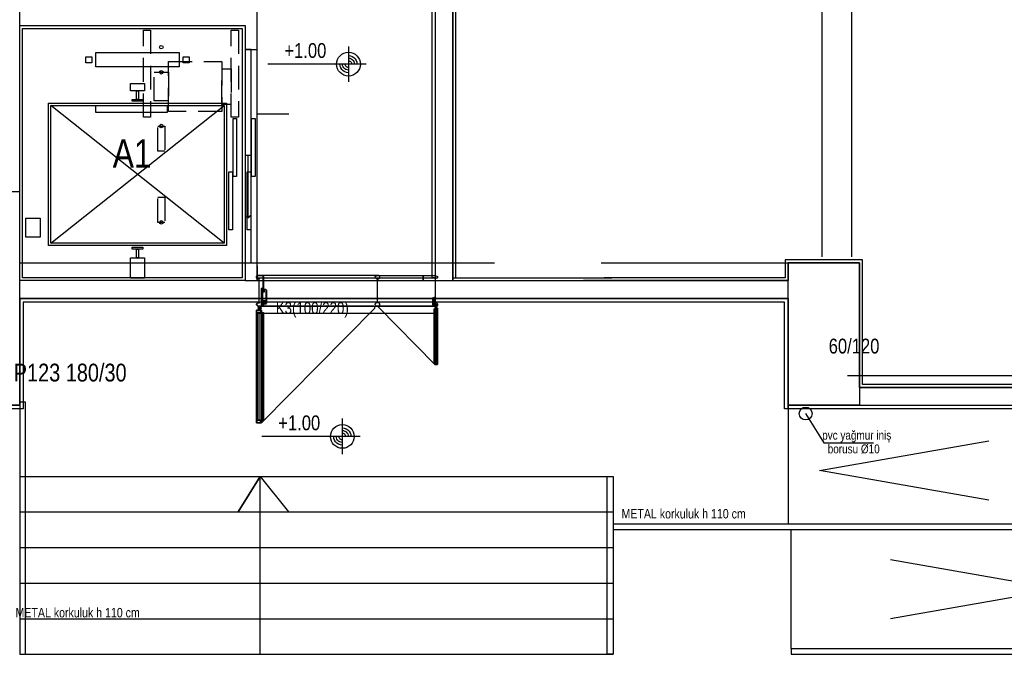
# Model space of a CAD drawing. Header units: centimetres. Extents: x 0 to 15545, y -30 to 2970.
# Tile 6 of 31: x 2067 to 2481, y 1117 to 1385. Entities that reach past the tile are written whole.
import ezdxf
from ezdxf.enums import TextEntityAlignment as Align

# ---------------------------------------------------------------- set-up
doc = ezdxf.new("R2010")
doc.units = ezdxf.units.CM
doc.linetypes.add('DASHED', pattern=[15, 10, -5])
for name, color, linetype in [('ASN-HALAT', 6, 'CONTINUOUS'), ('ASN-ISARET', 1, 'CONTINUOUS'), ('ASN-KA', 30, 'CONTINUOUS'), ('ASN-KABIN', 5, 'CONTINUOUS'), ('ASN-KAPI', 3, 'CONTINUOUS'), ('ASN-MIMARI', 8, 'CONTINUOUS'), ('ASN-MOTOR-GIZLI', 6, 'DASHED'), ('ASN-RAY', 1, 'CONTINUOUS')]:
    doc.layers.add(name, color=color, linetype=linetype)
doc.styles.get("Standard").update_dxf_attribs({"font": 'arial.ttf', "width": 0.8})

msp = doc.modelspace()

# ---------------------------------------------------------------- linework, layer by layer
at = {"layer": 'ASN-HALAT'}
for centre in [(2126.25, 1373.05), (2126.25, 1362.45), (2126.25, 1339.8), (2126.25, 1299.2)]:
    msp.add_circle(centre, 0.75, dxfattribs=at)
at = {"layer": 'ASN-KA'}
msp.add_lwpolyline([(2098.75, 1364.75), (2098.75, 1370.75), (2133.75, 1370.75), (2133.75, 1364.75)], close=True, dxfattribs=at)
at = {"layer": 'ASN-KABIN'}
for p, q in [((2079.75, 1290.5), (2152.75, 1348.5)), ((2152.75, 1290.5), (2079.75, 1348.5))]:
    msp.add_line(p, q, dxfattribs=at)
for points in [[(2078.75, 1289.5), (2078.75, 1349.5), (2153.75, 1349.5), (2153.75, 1289.5)], [(2079.75, 1290.5), (2079.75, 1348.5), (2152.75, 1348.5), (2152.75, 1290.5)], [(2098.75, 1345.5), (2098.75, 1348.5), (2128.75, 1348.5), (2128.75, 1345.5)]]:
    msp.add_lwpolyline(points, close=True, dxfattribs=at)
at = {"layer": 'ASN-KAPI'}
for points in [[(2156.5, 1318.5), (2156.5, 1343), (2158, 1343), (2158, 1318.5)], [(2164.25, 1318.5), (2164.25, 1343), (2165.75, 1343), (2165.75, 1318.5)], [(2154.75, 1296), (2154.75, 1320.5), (2156.25, 1320.5), (2156.25, 1296)], [(2162.5, 1296), (2162.5, 1320.5), (2164, 1320.5), (2164, 1296)]]:
    msp.add_lwpolyline(points, close=True, dxfattribs=at)
at = {"layer": 'ASN-MIMARI'}
for p, q in [((2205.11, 1373.4), (2205.11, 1358.4)), ((2212.61, 1365.9), (2171.19, 1365.9)), ((2166.86, 1276.88), (2166.36, 1276.38)), ((2166.36, 1276.38), (2166.36, 1275.88)), ((2166.36, 1275.88), (2166.86, 1275.38)), ((2217.84, 1276.88), (2166.86, 1276.88)), ((2166.86, 1275.38), (2167.35, 1275.38)), ((2167.35, 1275.38), (2167.35, 1265.38)), ((2216.36, 1276.38), (2216.86, 1276.88)), ((2216.36, 1275.88), (2216.36, 1276.38)), ((2216.86, 1275.38), (2216.36, 1275.88)), ((2216.86, 1276.88), (2241.61, 1276.88)), ((2217.35, 1275.38), (2216.86, 1275.38)), ((2217.35, 1265.38), (2217.35, 1275.38)), ((2217.35, 1275.38), (2217.84, 1275.38)), ((2217.35, 1265.38), (2217.35, 1275.38)), ((2218.34, 1276.38), (2217.84, 1276.88)), ((2217.84, 1275.38), (2218.34, 1275.88)), ((2218.34, 1275.88), (2218.34, 1276.38)), ((2241.61, 1276.88), (2242.62, 1276.38)), ((2242.6, 1275.88), (2241.61, 1275.38)), ((2241.61, 1275.38), (2241.61, 1275.38)), ((2241.61, 1275.38), (2241.61, 1265.38)), ((2242.62, 1276.38), (2242.6, 1275.88)), ((2166.86, 1265.38), (2166.36, 1264.88)), ((2167.35, 1265.38), (2166.86, 1265.38)), ((2216.36, 1264.88), (2216.86, 1265.38)), ((2216.86, 1265.38), (2217.35, 1265.38)), ((2217.84, 1265.38), (2217.35, 1265.38)), ((2218.34, 1264.88), (2217.84, 1265.38)), ((2241.61, 1265.38), (2242.11, 1265.38)), ((2242.11, 1265.38), (2242.67, 1264.9)), ((2166.36, 1264.88), (2166.36, 1264.38)), ((2166.36, 1264.38), (2166.86, 1263.88)), ((2166.86, 1263.88), (2217.84, 1263.88)), ((2168.51, 1263.08), (2166.91, 1263.08)), ((2167.44, 1263.61), (2167.44, 1263.88)), ((2167.47, 1262.53), (2167.47, 1262.23)), ((2167.71, 1263.88), (2167.71, 1262.28)), ((2167.99, 1263.61), (2167.99, 1263.88)), ((2168.02, 1262.57), (2168.02, 1262.23)), ((2168.46, 1261.28), (2168.46, 1261.23)), ((2215.84, 1263.88), (2168.86, 1263.88)), ((2216.36, 1264.38), (2216.36, 1264.88)), ((2216.86, 1263.88), (2216.36, 1264.38)), ((2242.35, 1263.88), (2216.86, 1263.88)), ((2217.84, 1263.88), (2218.34, 1264.38)), ((2217.86, 1263.88), (2241.35, 1263.88)), ((2218.34, 1264.38), (2218.34, 1264.88)), ((2241.53, 1263.48), (2242.33, 1263.48)), ((2241.55, 1262.58), (2241.55, 1262.56)), ((2241.77, 1263.22), (2241.77, 1263.06)), ((2241.79, 1263.75), (2241.79, 1263.88)), ((2241.88, 1262.38), (2241.88, 1239.94)), ((2241.93, 1263.88), (2241.93, 1263.08)), ((2242.05, 1263.21), (2242.05, 1263.06)), ((2242.07, 1263.75), (2242.07, 1263.88)), ((2242.6, 1264.26), (2242.35, 1263.88)), ((2242.67, 1264.9), (2242.6, 1264.26)), ((2167.81, 1260.88), (2167.81, 1216)), ((2241.55, 1239.74), (2241.55, 1239.77)), ((2168.46, 1215.6), (2168.46, 1215.65)), ((2202.52, 1216.47), (2202.52, 1201.47)), ((2397.7, 1218.64), (2405.35, 1206.22)), ((2210.02, 1208.97), (2168.61, 1208.97)), ((2405.35, 1206.22), (2426.29, 1206.22))]:
    msp.add_line(p, q, dxfattribs=at)
for points in [[(3059.11, 1927.14), (1612.86, 1927.14), (1312.86, 1555.89), (1312.86, 1222.14), (1790.36, 1222.14), (1790.36, 1222.14), (2066.61, 1222.14), (2066.61, 1267.14), (2390.36, 1267.14), (2390.36, 1222.14), (3059.11, 1222.14), (3059.11, 1927.14)], [(2249.11, 1392.14), (2249.11, 1274.64), (2266.61, 1274.64), (2266.61, 1274.64), (2311.61, 1274.64), (2311.61, 1274.64), (2390.36, 1274.64), (2390.36, 1282.14), (2420.36, 1282.14), (2420.36, 1229.64), (2624.11, 1229.64), (2624.11, 1309.64), (2721.61, 1309.64), (2721.61, 1447.14), (2717.86, 1447.14), (2717.86, 1537.14), (2721.61, 1537.14), (2721.61, 1612.14), (2717.86, 1612.14), (2717.86, 1702.14)], [(2717.86, 1702.14), (2717.86, 1612.14), (2721.61, 1612.14), (2721.61, 1537.14), (2717.86, 1537.14), (2717.86, 1447.14), (2721.61, 1447.14), (2721.61, 1309.64), (2624.11, 1309.64), (2624.11, 1229.64), (2420.36, 1229.64), (2420.36, 1282.14), (2390.36, 1282.14), (2390.36, 1274.64), (2311.61, 1274.64), (2311.61, 1274.64), (2304.11, 1274.64)], [(2390.36, 1274.64), (2389.11, 1274.64), (2390.36, 1274.64), (2390.36, 1282.14), (2420.36, 1282.14), (2420.36, 1229.64), (2624.11, 1229.64), (2624.11, 1309.64), (2721.61, 1309.64), (2721.61, 1447.14), (2717.86, 1447.14), (2717.86, 1537.14), (2721.61, 1537.14), (2721.61, 1610.89), (2721.61, 1612.14), (2717.86, 1612.14), (2717.86, 1702.14)], [(2409.11, 1632.14), (2409.11, 1612.14), (2399.11, 1612.14), (2399.11, 1537.14), (2417.11, 1537.14), (2417.11, 1392.14), (2249.11, 1392.14), (2249.11, 1274.64)], [(2161.61, 1274.64), (2166.61, 1274.64), (2166.61, 1529.64)], [(2249.11, 1275.89), (2250.36, 1275.89), (2250.36, 1390.89), (2417.11, 1390.89), (2418.36, 1390.89), (2418.36, 1520.89)], [(2404.61, 1284.64), (2404.61, 1522.14)], [(2417.11, 1284.64), (2417.11, 1522.14)], [(2066.61, 1357.14), (2066.61, 1517.14)], [(2066.61, 1357.14), (2066.61, 1432.14)], [(2241.61, 1275.89), (2240.36, 1275.89), (2240.36, 1399.92), (2240.36, 1401.07), (2408.11, 1401.07)], [(2241.61, 1392.14), (2241.61, 1274.64), (2249.11, 1274.64), (2249.11, 1392.14)], [(2161.61, 1374.64), (2161.61, 1274.64), (2066.61, 1274.64), (2066.61, 1382.14), (2161.61, 1382.14)], [(2161.61, 1382.14), (2161.61, 1274.64), (2236.61, 1274.64), (2236.61, 1276.88)], [(2160.36, 1380.89), (2160.36, 1275.89), (2067.86, 1275.89), (2067.86, 1380.89), (2160.36, 1380.89)], [(2161.61, 1282.14), (2164.11, 1282.14), (2164.11, 1372.14), (2161.61, 1372.14)], [(2164.11, 1282.14), (2164.11, 1372.14), (2161.61, 1372.14), (2166.61, 1372.14)], [(2205.11, 1369.55), (2205.92, 1369.46), (2206.69, 1369.19), (2207.38, 1368.75), (2207.96, 1368.18), (2208.39, 1367.48), (2208.66, 1366.71), (2208.75, 1365.9)], [(2205.11, 1362.26), (2204.3, 1362.35), (2203.53, 1362.62), (2202.84, 1363.06), (2202.26, 1363.63), (2201.83, 1364.32), (2201.56, 1365.09), (2201.47, 1365.9)], [(2205.11, 1363.39), (2204.55, 1363.45), (2204.02, 1363.64), (2203.54, 1363.94), (2203.14, 1364.33), (2202.84, 1364.81), (2202.65, 1365.34), (2202.59, 1365.9)], [(2205.11, 1364.51), (2204.8, 1364.55), (2204.5, 1364.65), (2204.24, 1364.82), (2204.02, 1365.04), (2203.85, 1365.3), (2203.75, 1365.59), (2203.72, 1365.9)], [(2205.11, 1368.42), (2205.67, 1368.36), (2206.2, 1368.17), (2206.68, 1367.87), (2207.08, 1367.47), (2207.38, 1367), (2207.56, 1366.46), (2207.63, 1365.9)], [(2205.11, 1367.3), (2205.42, 1367.26), (2205.71, 1367.16), (2205.98, 1366.99), (2206.2, 1366.77), (2206.36, 1366.51), (2206.47, 1366.21), (2206.5, 1365.9)], [(2166.33, 1345.02), (2179.99, 1345.02)], [(2162.76, 1327.34), (2162.76, 1301.09), (2164.11, 1302.23), (2162.76, 1301.09), (2161.61, 1302.01)], [(2164.11, 1327.34), (2161.61, 1327.34)], [(2066.61, 1312.14), (2051.61, 1312.14)], [(2066.61, 1222.14), (2066.61, 1312.14)], [(2636.62, 1309.64), (2636.62, 1310.89), (2622.86, 1310.89), (2622.86, 1230.89), (2421.61, 1230.89), (2421.61, 1283.39), (2389.11, 1283.39), (2389.11, 1275.89), (2360.86, 1275.89)], [(2066.61, 1282.14), (2266.61, 1282.14)], [(2311.61, 1282.14), (2390.36, 1282.14)], [(2420.36, 1282.14), (2420.36, 1222.14), (2390.36, 1222.14), (2390.36, 1282.14), (2420.36, 1282.14)], [(2166.61, 1280.93), (2166.61, 1275.89), (2242.6, 1275.89)], [(2166.56, 1275.88), (2166.56, 1276.38), (2166.56, 1275.88), (2166.86, 1275.58), (2167.55, 1275.58), (2167.55, 1275.38), (2166.86, 1275.38), (2166.36, 1275.88), (2166.36, 1276.38), (2166.86, 1276.88), (2168.86, 1276.88), (2169.36, 1276.38), (2169.36, 1270.85), (2169.16, 1270.85), (2169.16, 1276.38), (2168.86, 1276.68), (2166.86, 1276.68), (2166.56, 1276.38)], [(2236.61, 1276.88), (2236.61, 1274.64), (2266.61, 1274.64)], [(2249.11, 1275.89), (2265.36, 1275.89), (2265.36, 1275.89), (2316.04, 1275.89)], [(2363.45, 1275.89), (2312.86, 1275.89)], [(2352.11, 1275.89), (2351.96, 1275.89)], [(2169.36, 1266.04), (2169.36, 1264.38), (2168.86, 1263.88), (2166.86, 1263.88), (2166.36, 1264.38), (2166.36, 1264.88), (2166.86, 1265.38), (2167.55, 1265.38), (2167.55, 1265.18), (2166.86, 1265.18), (2166.56, 1264.88), (2166.56, 1264.38), (2166.86, 1264.08), (2168.86, 1264.08), (2169.16, 1264.38), (2169.16, 1266.24), (2170.36, 1266.24), (2170.36, 1265.1), (2170.41, 1265.1), (2170.41, 1270.62), (2170.11, 1270.92), (2169.86, 1270.92), (2169.56, 1270.62), (2169.56, 1269.79), (2169.36, 1269.79), (2169.36, 1270.62), (2169.86, 1271.12), (2170.11, 1271.12), (2170.61, 1270.62), (2170.61, 1265.1), (2170.16, 1265.1), (2170.16, 1266.04), (2169.36, 1266.04)], [(2168.35, 1264.41), (2169.1, 1264.41), (2169.1, 1271.39), (2168.35, 1271.39), (2168.35, 1264.41)], [(2642.61, 1222.14), (2642.61, 1220.64), (2388.86, 1220.64), (2388.86, 1265.64), (2068.11, 1265.64), (2068.11, 1220.64), (1813.36, 1220.64), (1311.36, 1220.64), (1311.36, 1237.14), (1312.86, 1237.14)], [(1736.66, 1222.14), (2066.61, 1222.14), (2066.61, 1267.14)], [(2066.61, 1267.14), (2256.61, 1267.14)], [(2390.36, 1220.64), (2390.36, 1267.14), (2066.61, 1267.14), (2066.61, 1192.14), (2316.61, 1192.14), (2316.61, 1117.14)], [(2066.61, 1267.14), (2266.61, 1267.14)], [(2170.11, 1265.04), (2170.38, 1264.83), (2170.58, 1264.78), (2170.11, 1264.78), (2169.41, 1264.78), (2169.41, 1265.97), (2170.11, 1265.97), (2170.11, 1265.04)], [(2170.01, 1265.08), (2169.51, 1265.14), (2169.51, 1264.88), (2170.08, 1264.88), (2170.01, 1265.01), (2170.01, 1265.04), (2170.01, 1265.08)], [(2241.1, 1264.96), (2241.1, 1264.13), (2241.35, 1263.88), (2242.35, 1263.88), (2242.6, 1264.13), (2242.6, 1264.38), (2242.35, 1264.63), (2242.01, 1264.63), (2242.01, 1264.53), (2242.35, 1264.53), (2242.5, 1264.38), (2242.5, 1264.13), (2242.35, 1263.98), (2241.35, 1263.98), (2241.2, 1264.13), (2241.2, 1265.06), (2240.6, 1265.06), (2240.6, 1264.49), (2240.58, 1264.49), (2240.58, 1267.25), (2240.73, 1267.4), (2240.85, 1267.4), (2241, 1267.25), (2241, 1266.84), (2241.1, 1266.84), (2241.1, 1267.25), (2240.85, 1267.5), (2240.73, 1267.5), (2240.48, 1267.25), (2240.48, 1264.49), (2240.7, 1264.49), (2240.7, 1264.96), (2241.1, 1264.96)], [(2241.61, 1264.15), (2241.23, 1264.15), (2241.23, 1267.64), (2241.61, 1267.64), (2241.61, 1264.15)], [(2311.61, 1267.14), (2390.36, 1267.14)], [(2316.61, 1267.14), (2390.36, 1267.14)], [(2166.41, 1214.75), (2168.36, 1214.75), (2168.36, 1215.6), (2168.46, 1215.6), (2168.46, 1214.65), (2166.31, 1214.65), (2166.31, 1262.23), (2168.46, 1262.23), (2168.46, 1261.28), (2168.36, 1261.28), (2168.36, 1262.13), (2166.41, 1262.13), (2166.41, 1214.75)], [(2166.66, 1260.88), (2166.66, 1258.58), (2166.46, 1258.58), (2166.46, 1261.08), (2169.16, 1261.08), (2169.16, 1258.58), (2168.96, 1258.58), (2168.96, 1260.88), (2166.66, 1260.88)], [(2168.11, 1262.13), (2168.11, 1261.18), (2166.51, 1261.18), (2166.51, 1262.13)], [(2168.21, 1214.9), (2168.21, 1215.75), (2169.21, 1215.75), (2169.21, 1261.13), (2168.21, 1261.13), (2168.21, 1261.98), (2168.31, 1261.98), (2168.31, 1261.23), (2169.31, 1261.23), (2169.31, 1215.65), (2168.31, 1215.65), (2168.31, 1214.9), (2168.21, 1214.9)], [(2168.46, 1214.65), (2216.15, 1263.08), (2216.15, 1263.88)], [(2241.55, 1239.27), (2217.71, 1263.48), (2217.71, 1263.88)], [(2240.73, 1264.46), (2240.6, 1264.35), (2240.5, 1264.33), (2240.73, 1264.33), (2241.08, 1264.33), (2241.08, 1264.93), (2240.73, 1264.93), (2240.73, 1264.46)], [(2240.78, 1264.48), (2241.03, 1264.51), (2241.03, 1264.38), (2240.75, 1264.38), (2240.78, 1264.45), (2240.78, 1264.46), (2240.78, 1264.48)], [(2241.68, 1239.39), (2241.68, 1239.82), (2241.18, 1239.82), (2241.18, 1262.51), (2241.68, 1262.51), (2241.68, 1262.93), (2241.63, 1262.93), (2241.63, 1262.56), (2241.13, 1262.56), (2241.13, 1239.77), (2241.63, 1239.77), (2241.63, 1239.39), (2241.68, 1239.39)], [(2242.45, 1262.38), (2242.45, 1261.23), (2242.55, 1261.23), (2242.55, 1262.48), (2241.2, 1262.48), (2241.2, 1261.23), (2241.3, 1261.23), (2241.3, 1262.38), (2242.45, 1262.38)], [(2241.33, 1241.12), (2241.33, 1239.97), (2241.5, 1239.97), (2241.5, 1262.36), (2241.33, 1262.36), (2241.33, 1261.21), (2241.2, 1261.21), (2241.2, 1241.12), (2241.33, 1241.12)], [(2242.58, 1239.32), (2241.6, 1239.32), (2241.6, 1239.74), (2241.55, 1239.74), (2241.55, 1239.27), (2242.63, 1239.27), (2242.63, 1263.06), (2241.55, 1263.06), (2241.55, 1262.58), (2241.6, 1262.58), (2241.6, 1263.01), (2242.58, 1263.01), (2242.58, 1239.32)], [(2241.73, 1263.01), (2241.73, 1262.53), (2242.53, 1262.53), (2242.53, 1263.01)], [(2242.55, 1241.12), (2242.43, 1241.12), (2242.43, 1239.97), (2242.25, 1239.97), (2242.25, 1262.36), (2242.43, 1262.36), (2242.43, 1261.21), (2242.55, 1261.21), (2242.55, 1241.12)], [(2166.46, 1218.35), (2166.71, 1218.35), (2166.71, 1216.05), (2167.06, 1216.05), (2167.06, 1260.83), (2166.71, 1260.83), (2166.71, 1258.53), (2166.46, 1258.53), (2166.46, 1218.35)], [(2166.61, 1260.92), (2241.61, 1260.92)], [(2168.91, 1218.35), (2168.91, 1216.05), (2168.56, 1216.05), (2168.56, 1260.83), (2168.91, 1260.83), (2168.91, 1258.53), (2169.16, 1258.53), (2169.16, 1218.35), (2168.91, 1218.35)], [(2236.61, 1260.92), (2241.61, 1260.92)], [(2242.55, 1239.84), (2242.55, 1241.09), (2242.45, 1241.09), (2242.45, 1239.94), (2241.3, 1239.94), (2241.3, 1241.09), (2241.2, 1241.09), (2241.2, 1239.84), (2242.55, 1239.84)], [(2241.73, 1239.32), (2241.73, 1239.79), (2242.53, 1239.79), (2242.53, 1239.32)], [(2415.36, 1234.64), (2680.36, 1234.64)], [(2066.61, 1222.14), (2051.61, 1222.14)], [(2066.61, 1117.14), (2069.11, 1117.14), (2069.11, 1223.39), (2066.61, 1223.39)], [(2390.36, 1222.14), (2390.36, 1172.14)], [(2391.66, 1117.14), (2916.61, 1117.14), (2916.61, 1222.14)], [(2415.36, 1222.14), (2707.86, 1222.14)], [(2415.36, 1222.14), (2680.36, 1222.14)], [(2166.46, 1215.8), (2166.46, 1218.3), (2166.66, 1218.3), (2166.66, 1216), (2168.96, 1216), (2168.96, 1218.3), (2169.16, 1218.3), (2169.16, 1215.8), (2166.46, 1215.8)], [(2168.11, 1214.75), (2168.11, 1215.7), (2166.51, 1215.7), (2166.51, 1214.75)], [(2202.52, 1212.61), (2203.33, 1212.52), (2204.1, 1212.25), (2204.79, 1211.82), (2205.37, 1211.24), (2205.8, 1210.55), (2206.07, 1209.78), (2206.16, 1208.97)], [(2202.52, 1211.49), (2203.08, 1211.43), (2203.61, 1211.24), (2204.09, 1210.94), (2204.49, 1210.54), (2204.79, 1210.06), (2204.97, 1209.53), (2205.04, 1208.97)], [(2202.52, 1205.33), (2201.71, 1205.42), (2200.94, 1205.69), (2200.25, 1206.12), (2199.67, 1206.7), (2199.24, 1207.39), (2198.97, 1208.16), (2198.88, 1208.97)], [(2202.52, 1206.45), (2201.96, 1206.52), (2201.43, 1206.7), (2200.95, 1207), (2200.55, 1207.4), (2200.25, 1207.88), (2200.07, 1208.41), (2200, 1208.97)], [(2202.52, 1207.58), (2202.21, 1207.61), (2201.92, 1207.72), (2201.65, 1207.88), (2201.43, 1208.1), (2201.26, 1208.37), (2201.16, 1208.66), (2201.13, 1208.97)], [(2202.52, 1210.36), (2202.83, 1210.33), (2203.12, 1210.23), (2203.39, 1210.06), (2203.61, 1209.84), (2203.77, 1209.58), (2203.88, 1209.28), (2203.91, 1208.97)], [(2474.83, 1182.1), (2403.58, 1194.6), (2474.83, 1207.1)], [(2066.61, 1192.14), (2066.61, 1177.14), (2316.61, 1177.14)], [(2167.86, 1117.14), (2167.86, 1192.14), (2158.64, 1177.14), (2167.86, 1192.14), (2179.9, 1177.14)], [(2316.61, 1117.14), (2314.11, 1117.14), (2314.11, 1192.14)], [(2066.61, 1177.14), (2066.61, 1162.14), (2316.61, 1162.14)], [(2316.61, 1172.14), (2916.61, 1172.14), (2916.61, 1169.64), (2316.61, 1169.64)], [(2391.61, 1119.64), (2391.61, 1169.64)], [(2066.61, 1162.14), (2066.61, 1147.14), (2316.61, 1147.14)], [(2433.51, 1157.14), (2504.76, 1144.64), (2433.51, 1132.14)], [(2066.61, 1147.14), (2066.61, 1132.14), (2316.61, 1132.14)], [(2066.61, 1132.14), (2066.61, 1117.14), (2316.61, 1117.14)], [(2391.61, 1119.64), (2914.11, 1119.64)], [(2391.61, 1119.64), (2391.66, 1117.14)]]:
    msp.add_lwpolyline(points, dxfattribs=at)
for centre, radius in [((2205.11, 1365.9), 5), ((2167.71, 1263.08), 0.6), ((2167.71, 1263.08), 0.4), ((2241.93, 1263.48), 0.3), ((2241.93, 1263.48), 0.2), ((2397.7, 1218.64), 2.7), ((2202.52, 1208.97), 5)]:
    msp.add_circle(centre, radius, dxfattribs=at)
at = {"layer": 'ASN-MOTOR-GIZLI'}
for points in [[(2118.75, 1343.5), (2118.75, 1380.25), (2121.75, 1380.25), (2121.75, 1343.5)], [(2155.75, 1343.5), (2155.75, 1380.25), (2158.75, 1380.25), (2158.75, 1343.5)], [(2129.25, 1345.95), (2129.25, 1366.95), (2151.75, 1366.95), (2151.75, 1345.95)], [(2123.25, 1350.45), (2123.25, 1362.45), (2129.25, 1362.45), (2129.25, 1350.45)], [(2151.75, 1348.95), (2151.75, 1363.95), (2155.75, 1363.95), (2155.75, 1348.95)], [(2124.75, 1329.2), (2124.75, 1339.8), (2127.75, 1339.8), (2127.75, 1329.2)], [(2124.75, 1299.2), (2124.75, 1309.8), (2127.75, 1309.8), (2127.75, 1299.2)], [(2069.25, 1293), (2069.25, 1301), (2075.25, 1301), (2075.25, 1293)]]:
    msp.add_lwpolyline(points, close=True, dxfattribs=at)
at = {"layer": 'ASN-RAY'}
for points in [[(2094.5, 1366.5), (2094.5, 1369), (2097, 1369), (2097, 1366.5)], [(2135.5, 1366.5), (2135.5, 1369), (2138, 1369), (2138, 1366.5)], [(2113.25, 1354.7), (2113.25, 1357.7), (2119.25, 1357.7), (2119.25, 1354.7)], [(2115.85, 1351.05), (2115.85, 1354.7), (2116.65, 1354.7), (2116.65, 1351.05)], [(2114.03, 1350.25), (2114.03, 1351.05), (2118.47, 1351.05), (2118.47, 1350.25)], [(2114.03, 1287.95), (2114.03, 1288.75), (2118.47, 1288.75), (2118.47, 1287.95)], [(2115.85, 1284.3), (2115.85, 1287.95), (2116.65, 1287.95), (2116.65, 1284.3)], [(2113.25, 1275.75), (2113.25, 1284.3), (2119.25, 1284.3), (2119.25, 1275.75)]]:
    msp.add_lwpolyline(points, close=True, dxfattribs=at)

# ---------------------------------------------------------------- texts
at = {"layer": 'ASN-ISARET', "width": 0.8}
msp.add_text('A1', height=12, dxfattribs=at).set_placement((2114, 1328.25), align=Align.MIDDLE_CENTER)
at = {"layer": 'ASN-MIMARI', "width": 0.8}
for s, height, p in [('+1.00', 6.25, (2178.12, 1368.52)), ('K3(100/220)', 5, (2174.49, 1260.61)), ('60/120', 6.25, (2407.41, 1243.94)), ('P123 180/30', 7.5, (2064.11, 1232.14)), ('+1.00', 6.25, (2175.53, 1211.59)), ('pvc yağmur iniş', 3.75, (2404.67, 1207.62)), ('borusu %%c10', 3.75, (2407.01, 1201.84)), ('METAL korkuluk h 110 cm', 3.9936, (2320.14, 1174.4)), ('METAL korkuluk h 110 cm', 3.9936, (2064.86, 1132.7))]:
    msp.add_text(s, height=height, dxfattribs=at).set_placement(p)

doc.saveas('drawing.dxf')
